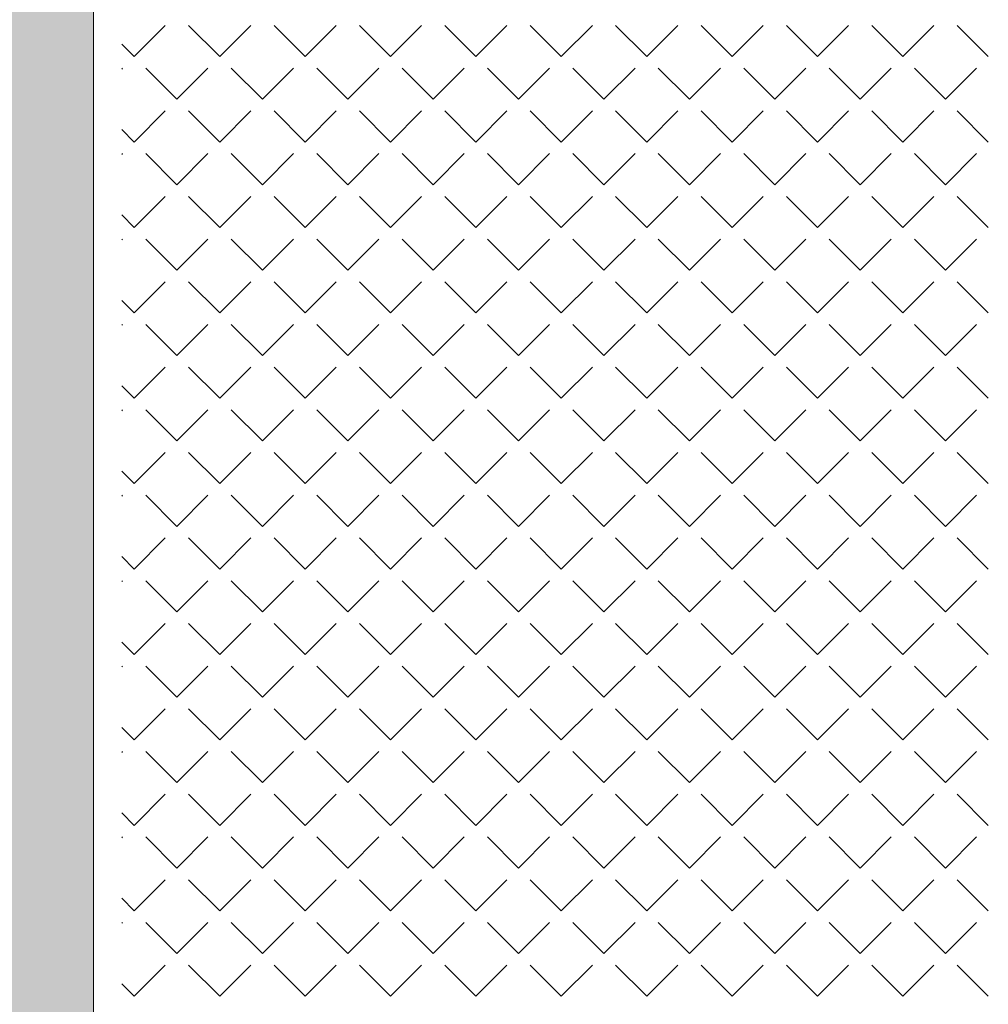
# Model space of a CAD drawing. Header units: millimetres. Extents: x -23540 to 53212, y -37964 to 41185.
# Tile 126 of 203: x 2460 to 2684, y -30863 to -30636. Entities that reach past the tile are written whole.
import ezdxf

# ---------------------------------------------------------------- set-up
doc = ezdxf.new("R2010")
doc.units = ezdxf.units.MM
doc.layers.get('0').update_dxf_attribs({"lineweight": 18})
doc.layers.add('PG_ŚCIANY_DZIAŁOWE', color=3, linetype='Continuous', lineweight=18)

msp = doc.modelspace()

# ---------------------------------------------------------------- hatches: boundary and pattern name
at = {"layer": 'PG_ŚCIANY_DZIAŁOWE', "true_color": 0x636466, "transparency": 33554610}
h = msp.add_hatch(color=251, dxfattribs=at)
h.dxf.hatch_style = 1
h.paths.add_polyline_path([(2460.37, -30145.22), (2465.37, -30145.22), (2465.37, -30150.72), (2460.37, -30150.72)])
h.paths.add_polyline_path([(2453.62, -30049.72), (2477.12, -30049.72), (2477.12, -29716.72), (2517.12, -29716.72), (2517.12, -29702.72), (2557.62, -29702.72), (2557.62, -29645.46), (2504.62, -29645.46), (2504.62, -29516.46), (2453.62, -29516.46)])
h.paths.add_polyline_path([(2477.12, -30150.72), (2465.37, -30150.72), (2465.37, -30145.22), (2460.37, -30145.22), (2460.37, -30150.72), (2453.62, -30150.72), (2453.62, -31104.46), (2648.75, -31104.46), (2648.75, -31144.22), (2668.62, -31144.22), (2668.62, -31327.46), (2953.62, -31327.46), (2953.62, -31312.46), (2683.62, -31312.46), (2683.62, -31104.46), (3071.62, -31104.46), (3071.62, -31327.46), (3110.62, -31327.46), (3110.62, -31330.46), (3240.67, -31330.46), (3279.62, -31330.46), (3316.55, -31300.46), (3122.12, -31300.46), (3122.12, -31079.46), (2477.12, -31079.46), (2477.12, -30518.72), (2658.62, -30518.72), (2658.62, -30497.22), (2477.12, -30497.22), (2477.12, -30314.72), (2492.12, -30314.72), (2492.12, -30272.22), (2477.12, -30272.22)])

# ---------------------------------------------------------------- linework, layer by layer
at = {"color": 251, "lineweight": 20, "true_color": 0x636466}
msp.add_line((2477.12, -31079.46), (2477.12, -30518.72), dxfattribs=at)
at = {"color": 251, "linetype": 'Continuous', "lineweight": 20, "true_color": 0x636466}
for p, q in [((2486.51, -30644.07), (2493.69, -30636.89)), ((2506.27, -30644.07), (2499.08, -30636.89)), ((2506.27, -30644.07), (2513.45, -30636.89)), ((2526.02, -30644.07), (2518.84, -30636.89)), ((2526.02, -30644.07), (2533.21, -30636.89)), ((2545.78, -30644.07), (2538.6, -30636.89)), ((2545.78, -30644.07), (2552.96, -30636.89)), ((2565.54, -30644.07), (2558.35, -30636.89)), ((2565.54, -30644.07), (2572.72, -30636.89)), ((2585.29, -30644.07), (2578.11, -30636.89)), ((2585.29, -30644.07), (2592.48, -30636.89)), ((2605.05, -30644.07), (2597.87, -30636.89)), ((2605.05, -30644.07), (2612.23, -30636.89)), ((2624.81, -30644.07), (2617.62, -30636.89)), ((2624.81, -30644.07), (2631.99, -30636.89)), ((2644.56, -30644.07), (2637.38, -30636.89)), ((2644.56, -30644.07), (2651.75, -30636.89)), ((2664.32, -30644.07), (2657.14, -30636.89)), ((2664.32, -30644.07), (2671.5, -30636.89)), ((2684.08, -30644.07), (2676.89, -30636.89)), ((2486.51, -30644.07), (2483.63, -30641.19)), ((2483.63, -30646.95), (2483.82, -30646.76)), ((2496.39, -30653.95), (2489.2, -30646.76)), ((2496.39, -30653.95), (2503.57, -30646.76)), ((2516.15, -30653.95), (2508.96, -30646.76)), ((2516.15, -30653.95), (2523.33, -30646.76)), ((2535.9, -30653.95), (2528.72, -30646.76)), ((2535.9, -30653.95), (2543.09, -30646.76)), ((2555.66, -30653.95), (2548.47, -30646.76)), ((2555.66, -30653.95), (2562.84, -30646.76)), ((2575.42, -30653.95), (2568.23, -30646.76)), ((2575.42, -30653.95), (2582.6, -30646.76)), ((2595.17, -30653.95), (2587.99, -30646.76)), ((2595.17, -30653.95), (2602.36, -30646.76)), ((2614.93, -30653.95), (2607.74, -30646.76)), ((2614.93, -30653.95), (2622.11, -30646.76)), ((2634.68, -30653.95), (2627.5, -30646.76)), ((2634.68, -30653.95), (2641.87, -30646.76)), ((2654.44, -30653.95), (2647.26, -30646.76)), ((2654.44, -30653.95), (2661.63, -30646.76)), ((2674.2, -30653.95), (2667.01, -30646.76)), ((2674.2, -30653.95), (2681.38, -30646.76)), ((2486.51, -30663.83), (2493.69, -30656.64)), ((2506.27, -30663.83), (2499.08, -30656.64)), ((2506.27, -30663.83), (2513.45, -30656.64)), ((2526.02, -30663.83), (2518.84, -30656.64)), ((2526.02, -30663.83), (2533.21, -30656.64)), ((2545.78, -30663.83), (2538.6, -30656.64)), ((2545.78, -30663.83), (2552.96, -30656.64)), ((2565.54, -30663.83), (2558.35, -30656.64)), ((2565.54, -30663.83), (2572.72, -30656.64)), ((2585.29, -30663.83), (2578.11, -30656.64)), ((2585.29, -30663.83), (2592.48, -30656.64)), ((2605.05, -30663.83), (2597.87, -30656.64)), ((2605.05, -30663.83), (2612.23, -30656.64)), ((2624.81, -30663.83), (2617.62, -30656.64)), ((2624.81, -30663.83), (2631.99, -30656.64)), ((2644.56, -30663.83), (2637.38, -30656.64)), ((2644.56, -30663.83), (2651.75, -30656.64)), ((2664.32, -30663.83), (2657.14, -30656.64)), ((2664.32, -30663.83), (2671.5, -30656.64)), ((2684.08, -30663.83), (2676.89, -30656.64)), ((2486.51, -30663.83), (2483.63, -30660.95)), ((2483.63, -30666.71), (2483.82, -30666.52)), ((2496.39, -30673.7), (2489.2, -30666.52)), ((2496.39, -30673.7), (2503.57, -30666.52)), ((2516.15, -30673.7), (2508.96, -30666.52)), ((2516.15, -30673.7), (2523.33, -30666.52)), ((2535.9, -30673.7), (2528.72, -30666.52)), ((2535.9, -30673.7), (2543.09, -30666.52)), ((2555.66, -30673.7), (2548.47, -30666.52)), ((2555.66, -30673.7), (2562.84, -30666.52)), ((2575.42, -30673.7), (2568.23, -30666.52)), ((2575.42, -30673.7), (2582.6, -30666.52)), ((2595.17, -30673.7), (2587.99, -30666.52)), ((2595.17, -30673.7), (2602.36, -30666.52)), ((2614.93, -30673.7), (2607.74, -30666.52)), ((2614.93, -30673.7), (2622.11, -30666.52)), ((2634.68, -30673.7), (2627.5, -30666.52)), ((2634.68, -30673.7), (2641.87, -30666.52)), ((2654.44, -30673.7), (2647.26, -30666.52)), ((2654.44, -30673.7), (2661.63, -30666.52)), ((2674.2, -30673.7), (2667.01, -30666.52)), ((2674.2, -30673.7), (2681.38, -30666.52)), ((2486.51, -30683.58), (2493.69, -30676.4)), ((2506.27, -30683.58), (2499.08, -30676.4)), ((2506.27, -30683.58), (2513.45, -30676.4)), ((2526.02, -30683.58), (2518.84, -30676.4)), ((2526.02, -30683.58), (2533.21, -30676.4)), ((2545.78, -30683.58), (2538.6, -30676.4)), ((2545.78, -30683.58), (2552.96, -30676.4)), ((2565.54, -30683.58), (2558.35, -30676.4)), ((2565.54, -30683.58), (2572.72, -30676.4)), ((2585.29, -30683.58), (2578.11, -30676.4)), ((2585.29, -30683.58), (2592.48, -30676.4)), ((2605.05, -30683.58), (2597.87, -30676.4)), ((2605.05, -30683.58), (2612.23, -30676.4)), ((2624.81, -30683.58), (2617.62, -30676.4)), ((2624.81, -30683.58), (2631.99, -30676.4)), ((2644.56, -30683.58), (2637.38, -30676.4)), ((2644.56, -30683.58), (2651.75, -30676.4)), ((2664.32, -30683.58), (2657.14, -30676.4)), ((2664.32, -30683.58), (2671.5, -30676.4)), ((2684.08, -30683.58), (2676.89, -30676.4)), ((2486.51, -30683.58), (2483.63, -30680.7)), ((2483.63, -30686.46), (2483.82, -30686.28)), ((2496.39, -30693.46), (2489.2, -30686.28)), ((2496.39, -30693.46), (2503.57, -30686.28)), ((2516.15, -30693.46), (2508.96, -30686.28)), ((2516.15, -30693.46), (2523.33, -30686.28)), ((2535.9, -30693.46), (2528.72, -30686.28)), ((2535.9, -30693.46), (2543.09, -30686.28)), ((2555.66, -30693.46), (2548.47, -30686.28)), ((2555.66, -30693.46), (2562.84, -30686.28)), ((2575.42, -30693.46), (2568.23, -30686.28)), ((2575.42, -30693.46), (2582.6, -30686.28)), ((2595.17, -30693.46), (2587.99, -30686.28)), ((2595.17, -30693.46), (2602.36, -30686.28)), ((2614.93, -30693.46), (2607.74, -30686.28)), ((2614.93, -30693.46), (2622.11, -30686.28)), ((2634.68, -30693.46), (2627.5, -30686.28)), ((2634.68, -30693.46), (2641.87, -30686.28)), ((2654.44, -30693.46), (2647.26, -30686.28)), ((2654.44, -30693.46), (2661.63, -30686.28)), ((2674.2, -30693.46), (2667.01, -30686.28)), ((2674.2, -30693.46), (2681.38, -30686.28)), ((2486.51, -30703.34), (2493.69, -30696.15)), ((2506.27, -30703.34), (2499.08, -30696.15)), ((2506.27, -30703.34), (2513.45, -30696.15)), ((2526.02, -30703.34), (2518.84, -30696.15)), ((2526.02, -30703.34), (2533.21, -30696.15)), ((2545.78, -30703.34), (2538.6, -30696.15)), ((2545.78, -30703.34), (2552.96, -30696.15)), ((2565.54, -30703.34), (2558.35, -30696.15)), ((2565.54, -30703.34), (2572.72, -30696.15)), ((2585.29, -30703.34), (2578.11, -30696.15)), ((2585.29, -30703.34), (2592.48, -30696.15)), ((2605.05, -30703.34), (2597.87, -30696.15)), ((2605.05, -30703.34), (2612.23, -30696.15)), ((2624.81, -30703.34), (2617.62, -30696.15)), ((2624.81, -30703.34), (2631.99, -30696.15)), ((2644.56, -30703.34), (2637.38, -30696.15)), ((2644.56, -30703.34), (2651.75, -30696.15)), ((2664.32, -30703.34), (2657.14, -30696.15)), ((2664.32, -30703.34), (2671.5, -30696.15)), ((2684.08, -30703.34), (2676.89, -30696.15)), ((2486.51, -30703.34), (2483.63, -30700.46)), ((2483.63, -30706.22), (2483.82, -30706.03)), ((2496.39, -30713.22), (2489.2, -30706.03)), ((2496.39, -30713.22), (2503.57, -30706.03)), ((2516.15, -30713.22), (2508.96, -30706.03)), ((2516.15, -30713.22), (2523.33, -30706.03)), ((2535.9, -30713.22), (2528.72, -30706.03)), ((2535.9, -30713.22), (2543.09, -30706.03)), ((2555.66, -30713.22), (2548.47, -30706.03)), ((2555.66, -30713.22), (2562.84, -30706.03)), ((2575.42, -30713.22), (2568.23, -30706.03)), ((2575.42, -30713.22), (2582.6, -30706.03)), ((2595.17, -30713.22), (2587.99, -30706.03)), ((2595.17, -30713.22), (2602.36, -30706.03)), ((2614.93, -30713.22), (2607.74, -30706.03)), ((2614.93, -30713.22), (2622.11, -30706.03)), ((2634.68, -30713.22), (2627.5, -30706.03)), ((2634.68, -30713.22), (2641.87, -30706.03)), ((2654.44, -30713.22), (2647.26, -30706.03)), ((2654.44, -30713.22), (2661.63, -30706.03)), ((2674.2, -30713.22), (2667.01, -30706.03)), ((2674.2, -30713.22), (2681.38, -30706.03)), ((2486.51, -30723.1), (2493.69, -30715.91)), ((2506.27, -30723.1), (2499.08, -30715.91)), ((2506.27, -30723.1), (2513.45, -30715.91)), ((2526.02, -30723.1), (2518.84, -30715.91)), ((2526.02, -30723.1), (2533.21, -30715.91)), ((2545.78, -30723.1), (2538.6, -30715.91)), ((2545.78, -30723.1), (2552.96, -30715.91)), ((2565.54, -30723.1), (2558.35, -30715.91)), ((2565.54, -30723.1), (2572.72, -30715.91)), ((2585.29, -30723.1), (2578.11, -30715.91)), ((2585.29, -30723.1), (2592.48, -30715.91)), ((2605.05, -30723.1), (2597.87, -30715.91)), ((2605.05, -30723.1), (2612.23, -30715.91)), ((2624.81, -30723.1), (2617.62, -30715.91)), ((2624.81, -30723.1), (2631.99, -30715.91)), ((2644.56, -30723.1), (2637.38, -30715.91)), ((2644.56, -30723.1), (2651.75, -30715.91)), ((2664.32, -30723.1), (2657.14, -30715.91)), ((2664.32, -30723.1), (2671.5, -30715.91)), ((2684.08, -30723.1), (2676.89, -30715.91)), ((2486.51, -30723.1), (2483.63, -30720.22)), ((2483.63, -30725.98), (2483.82, -30725.79)), ((2496.39, -30732.97), (2489.2, -30725.79)), ((2496.39, -30732.97), (2503.57, -30725.79)), ((2516.15, -30732.97), (2508.96, -30725.79)), ((2516.15, -30732.97), (2523.33, -30725.79)), ((2535.9, -30732.97), (2528.72, -30725.79)), ((2535.9, -30732.97), (2543.09, -30725.79)), ((2555.66, -30732.97), (2548.47, -30725.79)), ((2555.66, -30732.97), (2562.84, -30725.79)), ((2575.42, -30732.97), (2568.23, -30725.79)), ((2575.42, -30732.97), (2582.6, -30725.79)), ((2595.17, -30732.97), (2587.99, -30725.79)), ((2595.17, -30732.97), (2602.36, -30725.79)), ((2614.93, -30732.97), (2607.74, -30725.79)), ((2614.93, -30732.97), (2622.11, -30725.79)), ((2634.68, -30732.97), (2627.5, -30725.79)), ((2634.68, -30732.97), (2641.87, -30725.79)), ((2654.44, -30732.97), (2647.26, -30725.79)), ((2654.44, -30732.97), (2661.63, -30725.79)), ((2674.2, -30732.97), (2667.01, -30725.79)), ((2674.2, -30732.97), (2681.38, -30725.79)), ((2486.51, -30742.85), (2493.69, -30735.67)), ((2506.27, -30742.85), (2499.08, -30735.67)), ((2506.27, -30742.85), (2513.45, -30735.67)), ((2526.02, -30742.85), (2518.84, -30735.67)), ((2526.02, -30742.85), (2533.21, -30735.67)), ((2545.78, -30742.85), (2538.6, -30735.67)), ((2545.78, -30742.85), (2552.96, -30735.67)), ((2565.54, -30742.85), (2558.35, -30735.67)), ((2565.54, -30742.85), (2572.72, -30735.67)), ((2585.29, -30742.85), (2578.11, -30735.67)), ((2585.29, -30742.85), (2592.48, -30735.67)), ((2605.05, -30742.85), (2597.87, -30735.67)), ((2605.05, -30742.85), (2612.23, -30735.67)), ((2624.81, -30742.85), (2617.62, -30735.67)), ((2624.81, -30742.85), (2631.99, -30735.67)), ((2644.56, -30742.85), (2637.38, -30735.67)), ((2644.56, -30742.85), (2651.75, -30735.67)), ((2664.32, -30742.85), (2657.14, -30735.67)), ((2664.32, -30742.85), (2671.5, -30735.67)), ((2684.08, -30742.85), (2676.89, -30735.67)), ((2486.51, -30742.85), (2483.63, -30739.97)), ((2483.63, -30745.73), (2483.82, -30745.55)), ((2496.39, -30752.73), (2489.2, -30745.55)), ((2496.39, -30752.73), (2503.57, -30745.55)), ((2516.15, -30752.73), (2508.96, -30745.55)), ((2516.15, -30752.73), (2523.33, -30745.55)), ((2535.9, -30752.73), (2528.72, -30745.55)), ((2535.9, -30752.73), (2543.09, -30745.55)), ((2555.66, -30752.73), (2548.47, -30745.55)), ((2555.66, -30752.73), (2562.84, -30745.55)), ((2575.42, -30752.73), (2568.23, -30745.55)), ((2575.42, -30752.73), (2582.6, -30745.55)), ((2595.17, -30752.73), (2587.99, -30745.55)), ((2595.17, -30752.73), (2602.36, -30745.55)), ((2614.93, -30752.73), (2607.74, -30745.55)), ((2614.93, -30752.73), (2622.11, -30745.55)), ((2634.68, -30752.73), (2627.5, -30745.55)), ((2634.68, -30752.73), (2641.87, -30745.55)), ((2654.44, -30752.73), (2647.26, -30745.55)), ((2654.44, -30752.73), (2661.63, -30745.55)), ((2674.2, -30752.73), (2667.01, -30745.55)), ((2674.2, -30752.73), (2681.38, -30745.55)), ((2486.51, -30762.61), (2493.69, -30755.42)), ((2506.27, -30762.61), (2499.08, -30755.42)), ((2506.27, -30762.61), (2513.45, -30755.42)), ((2526.02, -30762.61), (2518.84, -30755.42)), ((2526.02, -30762.61), (2533.21, -30755.42)), ((2545.78, -30762.61), (2538.6, -30755.42)), ((2545.78, -30762.61), (2552.96, -30755.42)), ((2565.54, -30762.61), (2558.35, -30755.42)), ((2565.54, -30762.61), (2572.72, -30755.42)), ((2585.29, -30762.61), (2578.11, -30755.42)), ((2585.29, -30762.61), (2592.48, -30755.42)), ((2605.05, -30762.61), (2597.87, -30755.42)), ((2605.05, -30762.61), (2612.23, -30755.42)), ((2624.81, -30762.61), (2617.62, -30755.42)), ((2624.81, -30762.61), (2631.99, -30755.42)), ((2644.56, -30762.61), (2637.38, -30755.42)), ((2644.56, -30762.61), (2651.75, -30755.42)), ((2664.32, -30762.61), (2657.14, -30755.42)), ((2664.32, -30762.61), (2671.5, -30755.42)), ((2684.08, -30762.61), (2676.89, -30755.42)), ((2486.51, -30762.61), (2483.63, -30759.73)), ((2483.63, -30765.49), (2483.82, -30765.3)), ((2496.39, -30772.49), (2489.2, -30765.3)), ((2496.39, -30772.49), (2503.57, -30765.3)), ((2516.15, -30772.49), (2508.96, -30765.3)), ((2516.15, -30772.49), (2523.33, -30765.3)), ((2535.9, -30772.49), (2528.72, -30765.3)), ((2535.9, -30772.49), (2543.09, -30765.3)), ((2555.66, -30772.49), (2548.47, -30765.3)), ((2555.66, -30772.49), (2562.84, -30765.3)), ((2575.42, -30772.49), (2568.23, -30765.3)), ((2575.42, -30772.49), (2582.6, -30765.3)), ((2595.17, -30772.49), (2587.99, -30765.3)), ((2595.17, -30772.49), (2602.36, -30765.3)), ((2614.93, -30772.49), (2607.74, -30765.3)), ((2614.93, -30772.49), (2622.11, -30765.3)), ((2634.68, -30772.49), (2627.5, -30765.3)), ((2634.68, -30772.49), (2641.87, -30765.3)), ((2654.44, -30772.49), (2647.26, -30765.3)), ((2654.44, -30772.49), (2661.63, -30765.3)), ((2674.2, -30772.49), (2667.01, -30765.3)), ((2674.2, -30772.49), (2681.38, -30765.3)), ((2486.51, -30782.37), (2493.69, -30775.18)), ((2506.27, -30782.37), (2499.08, -30775.18)), ((2506.27, -30782.37), (2513.45, -30775.18)), ((2526.02, -30782.37), (2518.84, -30775.18)), ((2526.02, -30782.37), (2533.21, -30775.18)), ((2545.78, -30782.37), (2538.6, -30775.18)), ((2545.78, -30782.37), (2552.96, -30775.18)), ((2565.54, -30782.37), (2558.35, -30775.18)), ((2565.54, -30782.37), (2572.72, -30775.18)), ((2585.29, -30782.37), (2578.11, -30775.18)), ((2585.29, -30782.37), (2592.48, -30775.18)), ((2605.05, -30782.37), (2597.87, -30775.18)), ((2605.05, -30782.37), (2612.23, -30775.18)), ((2624.81, -30782.37), (2617.62, -30775.18)), ((2624.81, -30782.37), (2631.99, -30775.18)), ((2644.56, -30782.37), (2637.38, -30775.18)), ((2644.56, -30782.37), (2651.75, -30775.18)), ((2664.32, -30782.37), (2657.14, -30775.18)), ((2664.32, -30782.37), (2671.5, -30775.18)), ((2684.08, -30782.37), (2676.89, -30775.18)), ((2486.51, -30782.37), (2483.63, -30779.48)), ((2483.63, -30785.25), (2483.82, -30785.06)), ((2496.39, -30792.24), (2489.2, -30785.06)), ((2496.39, -30792.24), (2503.57, -30785.06)), ((2516.15, -30792.24), (2508.96, -30785.06)), ((2516.15, -30792.24), (2523.33, -30785.06)), ((2535.9, -30792.24), (2528.72, -30785.06)), ((2535.9, -30792.24), (2543.09, -30785.06)), ((2555.66, -30792.24), (2548.47, -30785.06)), ((2555.66, -30792.24), (2562.84, -30785.06)), ((2575.42, -30792.24), (2568.23, -30785.06)), ((2575.42, -30792.24), (2582.6, -30785.06)), ((2595.17, -30792.24), (2587.99, -30785.06)), ((2595.17, -30792.24), (2602.36, -30785.06)), ((2614.93, -30792.24), (2607.74, -30785.06)), ((2614.93, -30792.24), (2622.11, -30785.06)), ((2634.68, -30792.24), (2627.5, -30785.06)), ((2634.68, -30792.24), (2641.87, -30785.06)), ((2654.44, -30792.24), (2647.26, -30785.06)), ((2654.44, -30792.24), (2661.63, -30785.06)), ((2674.2, -30792.24), (2667.01, -30785.06)), ((2674.2, -30792.24), (2681.38, -30785.06)), ((2486.51, -30802.12), (2493.69, -30794.94)), ((2506.27, -30802.12), (2499.08, -30794.94)), ((2506.27, -30802.12), (2513.45, -30794.94)), ((2526.02, -30802.12), (2518.84, -30794.94)), ((2526.02, -30802.12), (2533.21, -30794.94)), ((2545.78, -30802.12), (2538.6, -30794.94)), ((2545.78, -30802.12), (2552.96, -30794.94)), ((2565.54, -30802.12), (2558.35, -30794.94)), ((2565.54, -30802.12), (2572.72, -30794.94)), ((2585.29, -30802.12), (2578.11, -30794.94)), ((2585.29, -30802.12), (2592.48, -30794.94)), ((2605.05, -30802.12), (2597.87, -30794.94)), ((2605.05, -30802.12), (2612.23, -30794.94)), ((2624.81, -30802.12), (2617.62, -30794.94)), ((2624.81, -30802.12), (2631.99, -30794.94)), ((2644.56, -30802.12), (2637.38, -30794.94)), ((2644.56, -30802.12), (2651.75, -30794.94)), ((2664.32, -30802.12), (2657.14, -30794.94)), ((2664.32, -30802.12), (2671.5, -30794.94)), ((2684.08, -30802.12), (2676.89, -30794.94)), ((2486.51, -30802.12), (2483.63, -30799.24)), ((2483.63, -30805), (2483.82, -30804.82)), ((2496.39, -30812), (2489.2, -30804.82)), ((2496.39, -30812), (2503.57, -30804.82)), ((2516.15, -30812), (2508.96, -30804.82)), ((2516.15, -30812), (2523.33, -30804.82)), ((2535.9, -30812), (2528.72, -30804.82)), ((2535.9, -30812), (2543.09, -30804.82)), ((2555.66, -30812), (2548.47, -30804.82)), ((2555.66, -30812), (2562.84, -30804.82)), ((2575.42, -30812), (2568.23, -30804.82)), ((2575.42, -30812), (2582.6, -30804.82)), ((2595.17, -30812), (2587.99, -30804.82)), ((2595.17, -30812), (2602.36, -30804.82)), ((2614.93, -30812), (2607.74, -30804.82)), ((2614.93, -30812), (2622.11, -30804.82)), ((2634.68, -30812), (2627.5, -30804.82)), ((2634.68, -30812), (2641.87, -30804.82)), ((2654.44, -30812), (2647.26, -30804.82)), ((2654.44, -30812), (2661.63, -30804.82)), ((2674.2, -30812), (2667.01, -30804.82)), ((2674.2, -30812), (2681.38, -30804.82)), ((2486.51, -30821.88), (2493.69, -30814.69)), ((2506.27, -30821.88), (2499.08, -30814.69)), ((2506.27, -30821.88), (2513.45, -30814.69)), ((2526.02, -30821.88), (2518.84, -30814.69)), ((2526.02, -30821.88), (2533.21, -30814.69)), ((2545.78, -30821.88), (2538.6, -30814.69)), ((2545.78, -30821.88), (2552.96, -30814.69)), ((2565.54, -30821.88), (2558.35, -30814.69)), ((2565.54, -30821.88), (2572.72, -30814.69)), ((2585.29, -30821.88), (2578.11, -30814.69)), ((2585.29, -30821.88), (2592.48, -30814.69)), ((2605.05, -30821.88), (2597.87, -30814.69)), ((2605.05, -30821.88), (2612.23, -30814.69)), ((2624.81, -30821.88), (2617.62, -30814.69)), ((2624.81, -30821.88), (2631.99, -30814.69)), ((2644.56, -30821.88), (2637.38, -30814.69)), ((2644.56, -30821.88), (2651.75, -30814.69)), ((2664.32, -30821.88), (2657.14, -30814.69)), ((2664.32, -30821.88), (2671.5, -30814.69)), ((2684.08, -30821.88), (2676.89, -30814.69)), ((2486.51, -30821.88), (2483.63, -30819)), ((2483.63, -30824.76), (2483.82, -30824.57)), ((2496.39, -30831.76), (2489.2, -30824.57)), ((2496.39, -30831.76), (2503.57, -30824.57)), ((2516.15, -30831.76), (2508.96, -30824.57)), ((2516.15, -30831.76), (2523.33, -30824.57)), ((2535.9, -30831.76), (2528.72, -30824.57)), ((2535.9, -30831.76), (2543.09, -30824.57)), ((2555.66, -30831.76), (2548.47, -30824.57)), ((2555.66, -30831.76), (2562.84, -30824.57)), ((2575.42, -30831.76), (2568.23, -30824.57)), ((2575.42, -30831.76), (2582.6, -30824.57)), ((2595.17, -30831.76), (2587.99, -30824.57)), ((2595.17, -30831.76), (2602.36, -30824.57)), ((2614.93, -30831.76), (2607.74, -30824.57)), ((2614.93, -30831.76), (2622.11, -30824.57)), ((2634.68, -30831.76), (2627.5, -30824.57)), ((2634.68, -30831.76), (2641.87, -30824.57)), ((2654.44, -30831.76), (2647.26, -30824.57)), ((2654.44, -30831.76), (2661.63, -30824.57)), ((2674.2, -30831.76), (2667.01, -30824.57)), ((2674.2, -30831.76), (2681.38, -30824.57)), ((2486.51, -30841.63), (2493.69, -30834.45)), ((2506.27, -30841.63), (2499.08, -30834.45)), ((2506.27, -30841.63), (2513.45, -30834.45)), ((2526.02, -30841.63), (2518.84, -30834.45)), ((2526.02, -30841.63), (2533.21, -30834.45)), ((2545.78, -30841.63), (2538.6, -30834.45)), ((2545.78, -30841.63), (2552.96, -30834.45)), ((2565.54, -30841.63), (2558.35, -30834.45)), ((2565.54, -30841.63), (2572.72, -30834.45)), ((2585.29, -30841.63), (2578.11, -30834.45)), ((2585.29, -30841.63), (2592.48, -30834.45)), ((2605.05, -30841.63), (2597.87, -30834.45)), ((2605.05, -30841.63), (2612.23, -30834.45)), ((2624.81, -30841.63), (2617.62, -30834.45)), ((2624.81, -30841.63), (2631.99, -30834.45)), ((2644.56, -30841.63), (2637.38, -30834.45)), ((2644.56, -30841.63), (2651.75, -30834.45)), ((2664.32, -30841.63), (2657.14, -30834.45)), ((2664.32, -30841.63), (2671.5, -30834.45)), ((2684.08, -30841.63), (2676.89, -30834.45)), ((2486.51, -30841.63), (2483.63, -30838.75)), ((2483.63, -30844.52), (2483.82, -30844.33)), ((2496.39, -30851.51), (2489.2, -30844.33)), ((2496.39, -30851.51), (2503.57, -30844.33)), ((2516.15, -30851.51), (2508.96, -30844.33)), ((2516.15, -30851.51), (2523.33, -30844.33)), ((2535.9, -30851.51), (2528.72, -30844.33)), ((2535.9, -30851.51), (2543.09, -30844.33)), ((2555.66, -30851.51), (2548.47, -30844.33)), ((2555.66, -30851.51), (2562.84, -30844.33)), ((2575.42, -30851.51), (2568.23, -30844.33)), ((2575.42, -30851.51), (2582.6, -30844.33)), ((2595.17, -30851.51), (2587.99, -30844.33)), ((2595.17, -30851.51), (2602.36, -30844.33)), ((2614.93, -30851.51), (2607.74, -30844.33)), ((2614.93, -30851.51), (2622.11, -30844.33)), ((2634.68, -30851.51), (2627.5, -30844.33)), ((2634.68, -30851.51), (2641.87, -30844.33)), ((2654.44, -30851.51), (2647.26, -30844.33)), ((2654.44, -30851.51), (2661.63, -30844.33)), ((2674.2, -30851.51), (2667.01, -30844.33)), ((2674.2, -30851.51), (2681.38, -30844.33)), ((2486.51, -30861.39), (2493.69, -30854.21)), ((2506.27, -30861.39), (2499.08, -30854.21)), ((2506.27, -30861.39), (2513.45, -30854.21)), ((2526.02, -30861.39), (2518.84, -30854.21)), ((2526.02, -30861.39), (2533.21, -30854.21)), ((2545.78, -30861.39), (2538.6, -30854.21)), ((2545.78, -30861.39), (2552.96, -30854.21)), ((2565.54, -30861.39), (2558.35, -30854.21)), ((2565.54, -30861.39), (2572.72, -30854.21)), ((2585.29, -30861.39), (2578.11, -30854.21)), ((2585.29, -30861.39), (2592.48, -30854.21)), ((2605.05, -30861.39), (2597.87, -30854.21)), ((2605.05, -30861.39), (2612.23, -30854.21)), ((2624.81, -30861.39), (2617.62, -30854.21)), ((2624.81, -30861.39), (2631.99, -30854.21)), ((2644.56, -30861.39), (2637.38, -30854.21)), ((2644.56, -30861.39), (2651.75, -30854.21)), ((2664.32, -30861.39), (2657.14, -30854.21)), ((2664.32, -30861.39), (2671.5, -30854.21)), ((2684.08, -30861.39), (2676.89, -30854.21)), ((2486.51, -30861.39), (2483.63, -30858.51))]:
    msp.add_line(p, q, dxfattribs=at)

doc.saveas('drawing.dxf')
